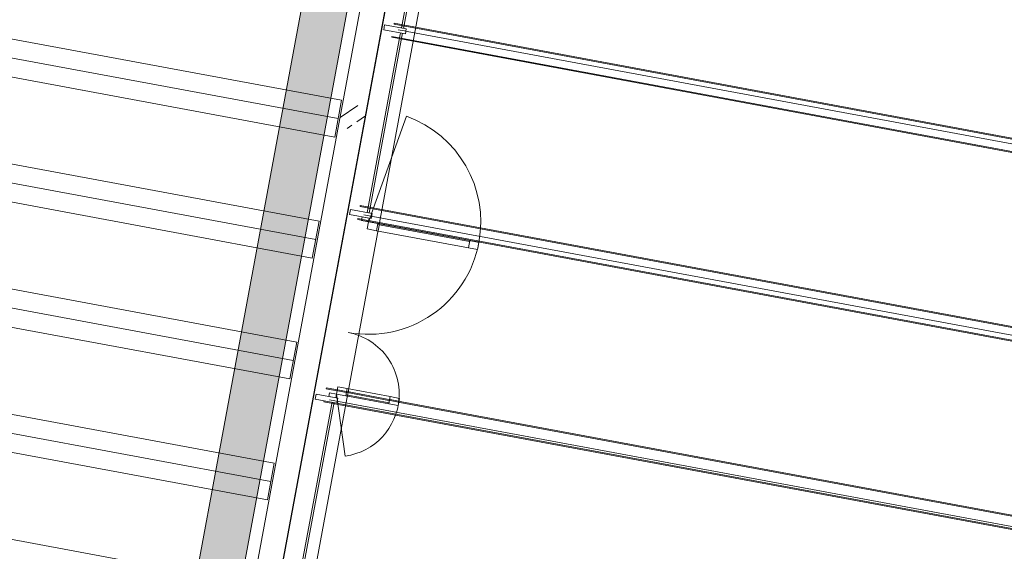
# Model space of a CAD drawing. Header units: metres. Extents: x 0 to 60282398, y -11592309 to 5708004.
# Tile 107 of 136: x 32353379.39 to 32353389.2, y 5707907.31 to 5707912.6. Entities that reach past the tile are written whole.
import ezdxf
from ezdxf import colors
from ezdxf.entities.mleader import LeaderData, LeaderLine
from ezdxf.math import Vec2, Vec3

# ---------------------------------------------------------------- set-up
doc = ezdxf.new("R2010")
doc.units = ezdxf.units.M
doc.header["$LTSCALE"] = 0.75
doc.set_wipeout_variables(frame=1)
doc.layers.get('0').update_dxf_attribs({"linetype": 'CONTINUOUS'})
doc.layers.add('10414946$0$ST-LIN Parkplatz', color=7, linetype='CONTINUOUS')
for name, color, linetype, lineweight in [('10417023$0$#9_002_GES I Übersicht Erdgeschoss_1_101_Wand Aussen.A', 7, 'CONTINUOUS', 25), ('10417023$0$#9_002_GES I Übersicht Erdgeschoss_1_115_Außentüren', 7, 'CONTINUOUS', 25), ('10417023$0$#9_002_GES I Übersicht Erdgeschoss_1_201_Aussenwandbekleidung.A', 7, 'CONTINUOUS', 25), ('10417023$0$#9_002_GES I Übersicht Erdgeschoss_1_430_Lüftung.US', 7, 'CONTINUOUS', 25), ('10417023$0$#9_002_GES I Übersicht Erdgeschoss_1_Neubau_101_Wand Aussen.A', 7, 'CONTINUOUS', 25), ('10417023$0$#9_002_GES I Übersicht Erdgeschoss_1_Neubau_103_Stützen.A', 7, 'CONTINUOUS', 25), ('10417023$0$#9_002_GES I Übersicht Erdgeschoss_1_Neubau_104_Decken.A', 7, 'CONTINUOUS', 25), ('10417023$0$#9_002_GES I Übersicht Erdgeschoss_1_Neubau_107_Dach.A', 7, 'CONTINUOUS', 25), ('10417023$0$#9_002_GES I Übersicht Erdgeschoss_1_Neubau_110_Pfosten-Riegel.A', 7, 'CONTINUOUS', 25), ('10417023$0$Keine', 7, 'CONTINUOUS', 13)]:
    doc.layers.add(name, color=color, linetype=linetype, lineweight=lineweight)
doc.styles.add('10414946$0$ARIAL NARROW', font='ARIALN.TTF')

# ---------------------------------------------------------------- blocks, each defined once
blk = doc.blocks.new('10417023$0$#9_MKO_LP5_ARC_GES_UP_00_002_P_G_modell (3D)')
at = {"layer": '10417023$0$#9_002_GES I Übersicht Erdgeschoss_1_Neubau_103_Stützen.A', "linetype": 'Continuous', "lineweight": 5, "true_color": 0xff0000}
h = blk.add_hatch(dxfattribs=at)
h.set_pattern_fill('#9_BETON__STAHLBETON_0001', color=1, style=0, pattern_type=2)
h.set_pattern_definition([(45, (0, 0), (-0.1697056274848, 0.1697056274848), []), (45, (-0.08485, 0.08485), (-0.1697056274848, 0.1697056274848), [0.18, -0.06])])
edge = h.paths.add_edge_path()
edge.add_arc((-32353460.6642, -5707802.1746), 0.125, 180, 270)
edge.add_arc((-32353460.6642, -5707802.1746), 0.125, 270, 360)
edge.add_arc((-32353460.6642, -5707802.1746), 0.125, 0, 90)
edge.add_arc((-32353460.6642, -5707802.1746), 0.125, 90, 180)
at = {"layer": '10417023$0$#9_002_GES I Übersicht Erdgeschoss_1_430_Lüftung.US', "color": 1, "linetype": 'Continuous', "lineweight": 13, "true_color": 0xff0000, "flags": 128}
blk.add_lwpolyline([(-32353460.9142, -5707795.4799), (-32353460.9142, -5707809.9456), (-32353461.3642, -5707809.9456), (-32353461.3642, -5707795.4799)], close=True, dxfattribs=at)
at = {"layer": '10417023$0$#9_002_GES I Übersicht Erdgeschoss_1_430_Lüftung.US', "color": 1, "linetype": 'Continuous', "true_color": 0xff0000}
blk.add_solid([(-32353460.9142, -5707795.4799), (-32353461.3642, -5707795.4799), (-32353460.9142, -5707809.9456), (-32353461.3642, -5707809.9456)], dxfattribs=at)
at = {"layer": '10417023$0$#9_002_GES I Übersicht Erdgeschoss_1_Neubau_101_Wand Aussen.A', "color": 1, "linetype": 'Continuous', "lineweight": 13, "true_color": 0xff0000}
blk.add_line((-32353460.7892, -5707796.9796), (-32353460.7892, -5707807.3696), dxfattribs=at)
at = {"layer": '10417023$0$#9_002_GES I Übersicht Erdgeschoss_1_Neubau_104_Decken.A', "color": 1, "linetype": 'Continuous', "lineweight": 13, "true_color": 0xff0000}
for p, q in [((-32353460.8042, -5707802.0308), (-32353468.7292, -5707802.0308)), ((-32353460.8042, -5707802.0308), (-32353460.8042, -5707802.4038)), ((-32353460.8042, -5707802.2173), (-32353468.7292, -5707802.2173)), ((-32353460.8042, -5707802.4038), (-32353468.7292, -5707802.4038)), ((-32353460.8042, -5707803.256), (-32353468.7292, -5707803.256)), ((-32353460.8042, -5707803.256), (-32353460.8042, -5707803.629)), ((-32353460.8042, -5707803.4425), (-32353468.7292, -5707803.4425)), ((-32353460.8042, -5707803.629), (-32353468.7292, -5707803.629)), ((-32353460.8042, -5707804.481), (-32353468.7292, -5707804.481)), ((-32353460.8042, -5707804.481), (-32353460.8042, -5707804.854)), ((-32353460.8042, -5707804.6675), (-32353468.7292, -5707804.6675)), ((-32353460.8042, -5707804.854), (-32353468.7292, -5707804.854)), ((-32353460.8042, -5707805.706), (-32353468.7292, -5707805.706)), ((-32353460.8042, -5707805.706), (-32353460.8042, -5707806.079)), ((-32353460.8042, -5707805.8925), (-32353468.7292, -5707805.8925)), ((-32353460.8042, -5707806.079), (-32353468.7292, -5707806.079)), ((-32353460.8042, -5707806.931), (-32353468.7292, -5707806.931))]:
    blk.add_line(p, q, dxfattribs=at)
at = {"layer": '10417023$0$#9_002_GES I Übersicht Erdgeschoss_1_Neubau_104_Decken.A', "color": 1, "linetype": 'Continuous', "lineweight": 13, "true_color": 0xff0000, "flags": 128}
for points in [[(-32353460.5392, -5707797.3046), (-32353468.9642, -5707797.3046), (-32353468.9642, -5707810.3996), (-32353464.3342, -5707810.3996), (-32353464.3342, -5707812.7496), (-32353442.5042, -5707812.7496), (-32353442.5042, -5707790.5596), (-32353451.274, -5707790.5596), (-32353451.274, -5707797.2296), (-32353452.6242, -5707797.2296), (-32353452.6242, -5707807.1196), (-32353460.5392, -5707807.1196)], [(-32353460.5392, -5707797.2296), (-32353460.5392, -5707807.1196), (-32353452.6242, -5707807.1196), (-32353452.6242, -5707797.2296)]]:
    blk.add_lwpolyline(points, close=True, dxfattribs=at)
at = {"color": 1, "linetype": 'Continuous', "lineweight": 5, "true_color": 0xff0000}
for points in [[(-32353460.3292, -5707801.2346), (-32353460.3292, -5707799.3746), (-32353460.3492, -5707799.3746), (-32353460.3492, -5707801.2346)], [(-32353460.2252, -5707803.2446), (-32353459.2932, -5707803.2446), (-32353459.2932, -5707803.1726), (-32353460.2252, -5707803.1726)], [(-32353460.2252, -5707804.8446), (-32353460.2252, -5707804.9166), (-32353459.7892, -5707804.9166), (-32353459.7892, -5707804.8446)], [(-32353460.3292, -5707806.8446), (-32353460.3292, -5707804.9846), (-32353460.3492, -5707804.9846), (-32353460.3492, -5707806.8446)]]:
    blk.add_wipeout(points, dxfattribs=at).dxf.layer = '10417023$0$#9_002_GES I Übersicht Erdgeschoss_1_Neubau_110_Pfosten-Riegel.A'
at = {"layer": '10417023$0$#9_002_GES I Übersicht Erdgeschoss_1_Neubau_110_Pfosten-Riegel.A', "color": 1, "linetype": 'Continuous', "lineweight": 13, "true_color": 0xff0000}
for p, q in [((-32353460.2252, -5707803.1726), (-32353459.2932, -5707803.1726)), ((-32353460.2252, -5707803.1826), (-32353459.2932, -5707803.1826)), ((-32353460.2252, -5707803.2446), (-32353459.2932, -5707803.2446)), ((-32353460.2252, -5707804.8446), (-32353459.7892, -5707804.8446)), ((-32353460.2252, -5707804.9066), (-32353459.7892, -5707804.9066)), ((-32353460.2252, -5707804.9166), (-32353459.7892, -5707804.9166))]:
    blk.add_line(p, q, dxfattribs=at)
at = {"layer": '10417023$0$#9_002_GES I Übersicht Erdgeschoss_1_Neubau_110_Pfosten-Riegel.A', "color": 1, "linetype": 'Continuous', "lineweight": 13, "true_color": 0xff0000, "flags": 128}
for points in [[(-32353460.3292, -5707801.2346), (-32353460.3492, -5707801.2346), (-32353460.3492, -5707799.3746), (-32353460.3292, -5707799.3746)], [(-32353460.2252, -5707803.2446), (-32353459.2932, -5707803.2446), (-32353459.2932, -5707803.1726), (-32353460.2252, -5707803.1726)], [(-32353460.2252, -5707804.8446), (-32353459.7892, -5707804.8446), (-32353459.7892, -5707804.9166), (-32353460.2252, -5707804.9166)], [(-32353460.3292, -5707806.8446), (-32353460.3492, -5707806.8446), (-32353460.3492, -5707804.9846), (-32353460.3292, -5707804.9846)]]:
    blk.add_lwpolyline(points, close=True, dxfattribs=at)
at = {"layer": '10417023$0$#9_002_GES I Übersicht Erdgeschoss_1_Neubau_110_Pfosten-Riegel.A', "color": 1, "linetype": 'Continuous', "lineweight": 13, "true_color": 0xff0000}
for centre, radius, start, end in [((-32353460.3192, -5707803.1726), 1.12, 270, 360), ((-32353460.3192, -5707804.9166), 0.624, 360, 90)]:
    blk.add_arc(centre, radius, start, end, dxfattribs=at)
at = {"color": 1, "linetype": 'Continuous', "lineweight": 5, "true_color": 0xff0000}
for points in [[(-32353460.3192, -5707803.2446), (-32353460.2252, -5707803.2446), (-32353460.2252, -5707803.1726), (-32353460.3192, -5707803.1726)], [(-32353459.2932, -5707803.2446), (-32353459.1992, -5707803.2446), (-32353459.1992, -5707803.1726), (-32353459.2932, -5707803.1726)], [(-32353460.3192, -5707804.8446), (-32353460.3192, -5707804.9166), (-32353460.2252, -5707804.9166), (-32353460.2252, -5707804.8446)], [(-32353459.7892, -5707804.8446), (-32353459.7892, -5707804.9166), (-32353459.6952, -5707804.9166), (-32353459.6952, -5707804.8446)]]:
    blk.add_wipeout(points, dxfattribs=at).dxf.layer = '10417023$0$#9_002_GES I Übersicht Erdgeschoss_1_Neubau_110_Pfosten-Riegel.A'
at = {"layer": '10417023$0$#9_002_GES I Übersicht Erdgeschoss_1_115_Außentüren', "color": 1, "linetype": 'Continuous', "lineweight": 13, "true_color": 0xff0000}
for centre, radius, start, end in [((-32353460.3186, -5707803.1729), 1.1186, 360, 80.79968), ((-32353460.3191, -5707804.9172), 0.6237, 288.55423, 6.76859)]:
    blk.add_arc(centre, radius, start, end, dxfattribs=at)
at = {"layer": '10417023$0$#9_002_GES I Übersicht Erdgeschoss_1_Neubau_101_Wand Aussen.A', "color": 1, "linetype": 'Continuous', "lineweight": 13, "true_color": 0xff0000}
blk.add_line((-32353460.2092, -5707806.7896), (-32353460.2092, -5707797.5596), dxfattribs=at)
at = {"layer": '10417023$0$#9_002_GES I Übersicht Erdgeschoss_1_Neubau_110_Pfosten-Riegel.A', "color": 1, "linetype": 'Continuous', "lineweight": 13, "true_color": 0xff0000, "flags": 128}
for points in [[(-32353460.3192, -5707803.2446), (-32353460.2252, -5707803.2446), (-32353460.2252, -5707803.1726), (-32353460.3192, -5707803.1726)], [(-32353459.2932, -5707803.2446), (-32353459.1992, -5707803.2446), (-32353459.1992, -5707803.1726), (-32353459.2932, -5707803.1726)], [(-32353460.3192, -5707804.8446), (-32353460.2252, -5707804.8446), (-32353460.2252, -5707804.9166), (-32353460.3192, -5707804.9166)], [(-32353459.7892, -5707804.8446), (-32353459.6952, -5707804.8446), (-32353459.6952, -5707804.9166), (-32353459.7892, -5707804.9166)]]:
    blk.add_lwpolyline(points, close=True, dxfattribs=at)
at = {"color": 1, "linetype": 'Continuous', "lineweight": 5, "true_color": 0xff0000}
for points in [[(-32353460.3192, -5707803.1346), (-32353460.3912, -5707803.1346), (-32353460.3912, -5707803.1726), (-32353460.3192, -5707803.1726)], [(-32353460.3912, -5707804.9546), (-32353460.3192, -5707804.9546), (-32353460.3192, -5707804.9166), (-32353460.3912, -5707804.9166)]]:
    blk.add_wipeout(points, dxfattribs=at).dxf.layer = '10417023$0$#9_002_GES I Übersicht Erdgeschoss_1_Neubau_110_Pfosten-Riegel.A'
at = {"layer": '10417023$0$#9_002_GES I Übersicht Erdgeschoss_1_201_Aussenwandbekleidung.A', "color": 1, "linetype": 'Continuous', "lineweight": 13, "true_color": 0xff0000}
for p, q in [((-32353460.4294, -5707804.8735), (-32353452.734, -5707804.8735)), ((-32353460.4294, -5707804.8835), (-32353460.4294, -5707804.8735)), ((-32353460.4294, -5707804.8835), (-32353452.734, -5707804.8835))]:
    blk.add_line(p, q, dxfattribs=at)
at = {"layer": '10417023$0$#9_002_GES I Übersicht Erdgeschoss_1_Neubau_110_Pfosten-Riegel.A', "color": 1, "linetype": 'Continuous', "lineweight": 13, "true_color": 0xff0000, "flags": 128}
for points in [[(-32353460.3192, -5707803.1346), (-32353460.3192, -5707803.1726), (-32353460.3912, -5707803.1726), (-32353460.3912, -5707803.1346)], [(-32353460.3912, -5707804.9546), (-32353460.3912, -5707804.9166), (-32353460.3192, -5707804.9166), (-32353460.3192, -5707804.9546)]]:
    blk.add_lwpolyline(points, close=True, dxfattribs=at)
at = {"color": 1, "linetype": 'Continuous', "lineweight": 5, "true_color": 0xff0000}
for points in [[(-32353460.3292, -5707803.1046), (-32353460.3292, -5707801.2446), (-32353460.3492, -5707801.2446), (-32353460.3492, -5707803.1046)], [(-32353460.2992, -5707804.9546), (-32353460.5192, -5707804.9546), (-32353460.5192, -5707805.0046), (-32353460.2992, -5707805.0046)]]:
    blk.add_wipeout(points, dxfattribs=at).dxf.layer = '10417023$0$#9_002_GES I Übersicht Erdgeschoss_1_Neubau_110_Pfosten-Riegel.A'
at = {"layer": '10417023$0$#9_002_GES I Übersicht Erdgeschoss_1_115_Außentüren', "color": 1, "linetype": 'Continuous', "lineweight": 13, "true_color": 0xff0000}
blk.add_line((-32353460.1207, -5707805.5085), (-32353460.3191, -5707804.9172), dxfattribs=at)
at = {"layer": '10417023$0$#9_002_GES I Übersicht Erdgeschoss_1_201_Aussenwandbekleidung.A', "color": 1, "linetype": 'Continuous', "lineweight": 13, "true_color": 0xff0000}
for p, q in [((-32353460.4274, -5707801.3236), (-32353452.736, -5707801.3236)), ((-32353460.4294, -5707803.0275), (-32353452.734, -5707803.0275)), ((-32353460.4294, -5707805.0056), (-32353452.734, -5707805.0056)), ((-32353460.4294, -5707805.0156), (-32353460.4294, -5707805.0056)), ((-32353460.4294, -5707805.0156), (-32353452.734, -5707805.0156))]:
    blk.add_line(p, q, dxfattribs=at)
at = {"layer": '10417023$0$#9_002_GES I Übersicht Erdgeschoss_1_Neubau_107_Dach.A', "color": 1, "linetype": 'Continuous', "lineweight": 13, "true_color": 0xff0000}
blk.add_line((-32353460.3792, -5707804.9856), (-32353452.7842, -5707804.9856), dxfattribs=at)
at = {"layer": '10417023$0$#9_002_GES I Übersicht Erdgeschoss_1_Neubau_110_Pfosten-Riegel.A', "color": 1, "linetype": 'Continuous', "lineweight": 13, "true_color": 0xff0000, "flags": 128}
for points in [[(-32353460.3292, -5707803.1046), (-32353460.3492, -5707803.1046), (-32353460.3492, -5707801.2446), (-32353460.3292, -5707801.2446)], [(-32353460.2992, -5707804.9546), (-32353460.2992, -5707805.0046), (-32353460.5192, -5707805.0046), (-32353460.5192, -5707804.9546)]]:
    blk.add_lwpolyline(points, close=True, dxfattribs=at)
at = {"color": 1, "linetype": 'Continuous', "lineweight": 5, "true_color": 0xff0000}
for points in [[(-32353460.2992, -5707801.2146), (-32353460.5192, -5707801.2146), (-32353460.5192, -5707801.2646), (-32353460.2992, -5707801.2646)], [(-32353460.2992, -5707803.0846), (-32353460.5192, -5707803.0846), (-32353460.5192, -5707803.1346), (-32353460.2992, -5707803.1346)]]:
    blk.add_wipeout(points, dxfattribs=at).dxf.layer = '10417023$0$#9_002_GES I Übersicht Erdgeschoss_1_Neubau_110_Pfosten-Riegel.A'
at = {"layer": '10417023$0$#9_002_GES I Übersicht Erdgeschoss_1_101_Wand Aussen.A', "color": 1, "linetype": 'Continuous', "lineweight": 25, "true_color": 0xff0000, "flags": 128}
blk.add_lwpolyline([(-32353460.5392, -5707797.2296), (-32353452.6242, -5707797.2296), (-32353452.6242, -5707807.1196), (-32353460.5392, -5707807.1196)], close=True, dxfattribs=at)
at = {"layer": '10417023$0$#9_002_GES I Übersicht Erdgeschoss_1_115_Außentüren', "color": 1, "linetype": 'Continuous', "lineweight": 13, "true_color": 0xff0000}
blk.add_line((-32353460.1398, -5707802.0687), (-32353460.3186, -5707803.1729), dxfattribs=at)
at = {"layer": '10417023$0$#9_002_GES I Übersicht Erdgeschoss_1_201_Aussenwandbekleidung.A', "color": 1, "linetype": 'Continuous', "lineweight": 13, "true_color": 0xff0000}
for p, q in [((-32353460.4274, -5707801.1815), (-32353452.734, -5707801.1815)), ((-32353460.4274, -5707801.1915), (-32353460.4274, -5707801.1815)), ((-32353460.4274, -5707801.1915), (-32353452.734, -5707801.1915)), ((-32353460.4274, -5707801.3136), (-32353452.736, -5707801.3136)), ((-32353460.4274, -5707801.3236), (-32353460.4274, -5707801.3136)), ((-32353460.4294, -5707803.0375), (-32353460.4294, -5707803.0275)), ((-32353460.4294, -5707803.0375), (-32353452.734, -5707803.0375)), ((-32353460.4294, -5707803.1596), (-32353452.734, -5707803.1596)), ((-32353460.4294, -5707803.1696), (-32353460.4294, -5707803.1596)), ((-32353460.4294, -5707803.1696), (-32353452.734, -5707803.1696))]:
    blk.add_line(p, q, dxfattribs=at)
at = {"layer": '10417023$0$#9_002_GES I Übersicht Erdgeschoss_1_Neubau_101_Wand Aussen.A', "color": 1, "linetype": 'Continuous', "lineweight": 13, "true_color": 0xff0000}
for p, q in [((-32353460.5392, -5707807.1196), (-32353460.5392, -5707797.2296)), ((-32353460.5392, -5707797.3896), (-32353460.5392, -5707806.9596))]:
    blk.add_line(p, q, dxfattribs=at)
at = {"layer": '10417023$0$#9_002_GES I Übersicht Erdgeschoss_1_Neubau_107_Dach.A', "color": 1, "linetype": 'Continuous', "lineweight": 13, "true_color": 0xff0000}
for p, q in [((-32353460.3792, -5707801.2376), (-32353452.7842, -5707801.2376)), ((-32353460.3792, -5707803.1116), (-32353452.7842, -5707803.1116))]:
    blk.add_line(p, q, dxfattribs=at)
at = {"layer": '10417023$0$#9_002_GES I Übersicht Erdgeschoss_1_Neubau_110_Pfosten-Riegel.A', "color": 1, "linetype": 'Continuous', "lineweight": 13, "true_color": 0xff0000, "flags": 128}
for points in [[(-32353460.2992, -5707801.2146), (-32353460.2992, -5707801.2646), (-32353460.5192, -5707801.2646), (-32353460.5192, -5707801.2146)], [(-32353460.2992, -5707803.0846), (-32353460.2992, -5707803.1346), (-32353460.5192, -5707803.1346), (-32353460.5192, -5707803.0846)]]:
    blk.add_lwpolyline(points, close=True, dxfattribs=at)
blk = doc.blocks.new('10417023$0$2_MKO_LP5_LAN_GES_UP_00_002_V_A (3D)')
at = {"layer": '10417023$0$Keine'}
blk.add_blockref('10417023$0$#9_MKO_LP5_ARC_GES_UP_00_002_P_G_modell (3D)', (0, 0), dxfattribs=at)
blk = doc.blocks.new('10417023')
at = {"layer": '10417023$0$Keine', "rotation": 349.4819372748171}
blk.add_blockref('10417023$0$2_MKO_LP5_LAN_GES_UP_00_002_V_A (3D)', (65205154.9314, 5413829.5578), dxfattribs=at)
blk = doc.blocks.new('10414946')
at = {"layer": '10414946$0$ST-LIN Parkplatz'}
ml = blk.add_multileader_mtext('Standard', dxfattribs=at)
ml.set_content('Wartehäuschen ohne Seitenwände', color=256, style='10414946$0$ARIAL NARROW')
ml.set_leader_properties()
ml.build(insert=Vec2(0, 0))
ml.multileader.update_dxf_attribs({"text_right_attachment_type": 6, "dogleg_length": 0.36, "arrow_head_size": 0.625})
ctx = ml.context
ctx.base_point, ctx.char_height, ctx.arrow_head_size, ctx.landing_gap_size, ctx.plane_origin, ctx.plane_x_axis, ctx.plane_y_axis = Vec3(32353369.0538, 5707907.8304), 0.625, 0.625, 1, Vec3(32353388.3878, 5707897.8782), Vec3(0.984808, -0.173648), Vec3(0.173648, 0.984808)
ctx.right_attachment, ctx.text_align_type = 6, 2
notes = []
notes.append((ctx, [(0, (1, 1, 0), (32353382.2388, 5707905.0666), (-0.984808, 0.173648), 0.36, [(0, [(32353388.3878, 5707897.8782)], 0, [])])]))
ctx.mtext.insert, ctx.mtext.text_direction, ctx.mtext.rotation, ctx.mtext.alignment, ctx.mtext.flow_direction = Vec3(32353381.0297, 5707906.0414), Vec3(0.984808, -0.173648), 6.108652, 3, 5
ctx.mtext.has_bg_fill, ctx.mtext.bg_color, ctx.mtext.bg_scale_factor, ctx.mtext.bg_transparency, ctx.mtext.use_window_bg_color = 1, -1027028792, 1.5, 0, 1
for ctx, leaders in notes:
    for number, flags, end, landing, length, lines in leaders:
        leader = LeaderData()
        leader.index, (leader.has_last_leader_line, leader.has_dogleg_vector, leader.attachment_direction) = number, flags
        leader.last_leader_point, leader.dogleg_vector, leader.dogleg_length = Vec3(end), Vec3(landing), length
        for number, points, colour, breaks in lines:
            line = LeaderLine()
            line.index, line.vertices, line.color, line.breaks = number, Vec3.list(points), colors.encode_raw_color(colour), breaks
            leader.lines.append(line)
        ctx.leaders.append(leader)

msp = doc.modelspace()

# ---------------------------------------------------------------- block references
msp.add_blockref('10417023', (0, 0))

# ---------------------------------------------------------------- next in the draw order: block references
msp.add_blockref('10414946', (0, 0))

doc.saveas('drawing.dxf')
